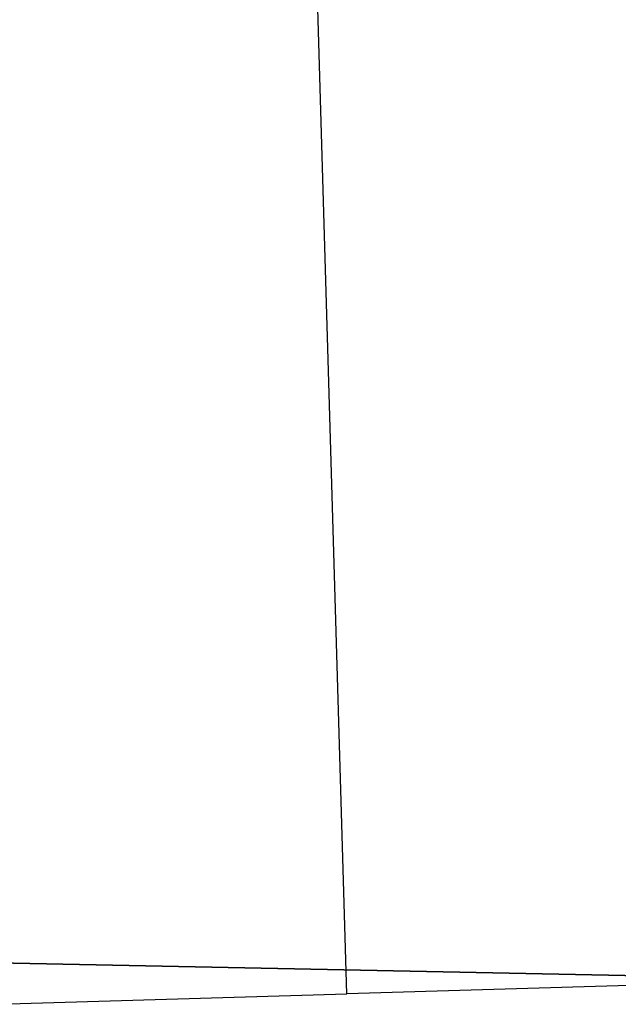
# Model space of a CAD drawing. Header units: metres. Extents: x 232680 to 233262, y 554200 to 554550.
# Tile 102 of 254: x 232760.788 to 232761.058, y 554461.626 to 554462.07. Entities that reach past the tile are written whole.
import ezdxf

# ---------------------------------------------------------------- set-up
doc = ezdxf.new("R2010")
doc.units = ezdxf.units.M
doc.layers.add('ACO constructie 035', color=7, linetype='Continuous', lineweight=35)

# ---------------------------------------------------------------- blocks, each defined once
blk = doc.blocks.new('KST 500 (Doorsnede)')
at = {"layer": 'ACO constructie 035'}
blk.add_line((0.5, -0.72), (0.5, 0), dxfattribs=at)
blk = doc.blocks.new('KT640-50 (doorsnede)')
at = {"layer": 'ACO constructie 035', "lineweight": 30}
for p, q in [((0.5, -0.08661), (0.5, -0.345)), ((0.5, -0.345), (0, -0.345)), ((0.5, -0.505), (0.5, -0.345))]:
    blk.add_line(p, q, dxfattribs=at)
at = {"layer": 'ACO constructie 035', "lineweight": 0}
blk.add_line((0.5, -0.345), (0, -0.345), dxfattribs=at)

msp = doc.modelspace()

# ---------------------------------------------------------------- block references
at = {"rotation": 271.6811810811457}
msp.add_blockref('KT640-50 (doorsnede)', (232761.2661, 554462.14099), dxfattribs=at)
at = {"xscale": -1, "rotation": 268.8542371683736}
msp.add_blockref('KST 500 (Doorsnede)', (232761.32941, 554461.1339), dxfattribs=at)

doc.saveas('drawing.dxf')
